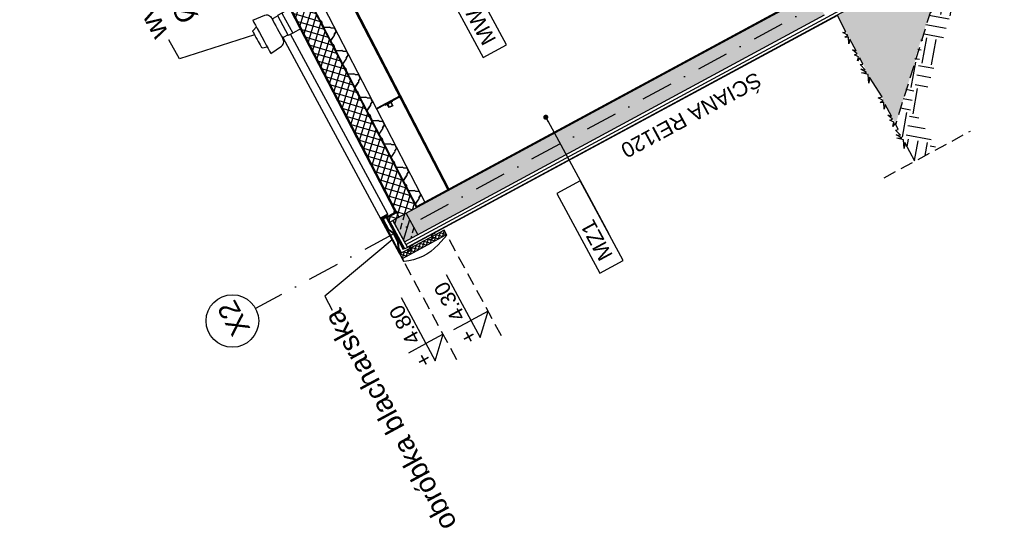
# Model space of a CAD drawing. Header units: millimetres. Extents: x -667476 to -405070, y -32043 to 330643.
# Tile 32 of 55: x -460222 to -450485, y 57050 to 62082. Entities that reach past the tile are written whole.
import ezdxf
from ezdxf.enums import TextEntityAlignment as Align

# ---------------------------------------------------------------- set-up
doc = ezdxf.new("R2010")
doc.units = ezdxf.units.MM
doc.header["$LTSCALE"] = 10
for name, pattern in [('B0301', [25, 12.5, -6.25, 0, -6.25]), ('DASHDOT', [25.4, 12.7, -6.35, 0, -6.35]), ('DASHED', [19.05, 12.7, -6.35]), ('DASHED2', [0.375, 0.25, -0.125])]:
    doc.linetypes.add(name, pattern=pattern)
for name, color, linetype in [('01 - UWAGI', 2, 'Continuous'), ('01-konstukcja', 7, 'Continuous'), ('01-tynk', 250, 'Continuous'), ('01-warstwy scian', 252, 'Continuous'), ('02-element ponizej', 250, 'Continuous'), ('02-element powyzej', 250, 'DASHED'), ('02-izolacja wodna', 3, 'DASHED2'), ('04 - hatch czarny', 250, 'Continuous'), ('04 - hatch sciany', 250, 'Continuous'), ('04-hatch czarny', 250, 'Continuous'), ('05 - grafika', 251, 'Continuous'), ('05 - osie', 1, 'DASHDOT'), ('05 - tekst', 1, 'Continuous'), ('05-grafika', 251, 'Continuous'), ('05-osie', 1, 'DASHDOT'), ('05-tekst', 1, 'Continuous'), ('05-wymiary PB', 3, 'Continuous'), ('06-elewacja cienka', 250, 'Continuous'), ('07-przekroj cienki', 250, 'Continuous')]:
    doc.layers.add(name, color=color, linetype=linetype)
doc.styles.add('1-100', font='arial.ttf', dxfattribs={"height": 200})
doc.styles.add('1-50', font='arial.ttf', dxfattribs={"height": 100})
doc.styles.get("Standard").update_dxf_attribs({"font": 'arial.ttf'})
doc.linetypes.add('BATTING', pattern='A,0.0001,-0.1,[134,ltypeshp.shx,S=0.1,R=0,X=-0.1,Y=0],-0.2,[134,ltypeshp.shx,S=0.1,R=180,X=0.1,Y=0],-0.1', length=0.4001)
doc.dimstyles.new('1-50', dxfattribs={"dimtxt": 100, "dimasz": 50, "dimexe": 100, "dimexo": 75, "dimgap": 30, "dimtad": 1, "dimdec": 0, "dimlfac": 0.1, "dimtxsty": 'Standard', "dimblk": 'ARCHTICK', "dimcen": 250, "dimdle": 30, "dimclre": 252, "dimadec": 0, "dimazin": 0, "dimtfac": 1, "dimtdec": 0, "dimtmove": 0, "dimatfit": 3, "dimfxl": 50, "dimfxlon": 1, "dimarcsym": 0})
pattern_1 = [(253.38891, (-485631.39, 22422.84), (60.84997, -18.15299), []), (343.38891, (-485631.39, 22422.84), (18.15299, 60.84997), [])]

# ---------------------------------------------------------------- blocks, each defined once
blk = doc.blocks.new('_ArchTick')
at = {"color": 0, "linetype": 'ByBlock', "const_width": 0.15}
blk.add_lwpolyline([(-0.5, -0.5), (0.5, 0.5)], dxfattribs=at)
blk = doc.blocks.new('wyw1')
at = {"layer": '06-elewacja cienka'}
for p, q in [((13218.3, -17690.6), (13203.4, -17736)), ((13222.2, -17685.3), (13218.3, -17690.6)), ((13228.5, -17683.3), (13222.2, -17685.3)), ((13231.5, -17683.3), (13228.5, -17683.3)), ((13240.2, -17683.3), (13231.5, -17683.3)), ((13254.1, -17683.3), (13240.2, -17683.3)), ((13272.2, -17683.3), (13254.1, -17683.3)), ((13293.3, -17683.3), (13272.2, -17683.3)), ((13315.9, -17683.3), (13293.3, -17683.3)), ((13338.5, -17683.3), (13315.9, -17683.3)), ((13359.6, -17683.3), (13338.5, -17683.3)), ((13377.6, -17683.3), (13359.6, -17683.3)), ((13391.5, -17683.3), (13377.6, -17683.3)), ((13400.3, -17683.3), (13391.5, -17683.3)), ((13403.2, -17683.3), (13400.3, -17683.3)), ((13403.2, -17683.3), (13409.5, -17685.3)), ((13409.5, -17685.3), (13413.4, -17690.6)), ((13413.4, -17690.6), (13428.4, -17736)), ((13134.8, -17736), (13128.4, -17736)), ((13128.4, -17736), (13142.3, -17865.2)), ((13153.5, -17736), (13134.8, -17736)), ((13183.3, -17736), (13153.5, -17736)), ((13222.1, -17736), (13183.3, -17736)), ((13267.4, -17736), (13222.1, -17736)), ((13315.9, -17736), (13267.4, -17736)), ((13364.4, -17736), (13315.9, -17736)), ((13409.6, -17736), (13364.4, -17736)), ((13448.5, -17736), (13409.6, -17736)), ((13478.3, -17736), (13448.5, -17736)), ((13497, -17736), (13478.3, -17736)), ((13503.4, -17736), (13489.5, -17865.2)), ((13503.4, -17736), (13497, -17736)), ((13142.3, -17865.2), (13145.1, -17877.1)), ((13145.1, -17877.1), (13150.7, -17887.9)), ((13150.7, -17887.9), (13158.9, -17897.1)), ((13158.9, -17897.1), (13169, -17904.1)), ((13169, -17904.1), (13180.6, -17908.5)), ((13180.6, -17908.5), (13192.9, -17910)), ((13197.1, -17910), (13192.9, -17910)), ((13209.4, -17910), (13197.1, -17910)), ((13198, -17910), (13205.6, -17913.1)), ((13205.6, -17913.1), (13208.7, -17920.5)), ((13228.9, -17910), (13209.4, -17910)), ((13254.4, -17910), (13228.9, -17910)), ((13284.1, -17910), (13254.4, -17910)), ((13315.9, -17910), (13284.1, -17910)), ((13347.7, -17910), (13315.9, -17910)), ((13377.4, -17910), (13347.7, -17910)), ((13402.8, -17910), (13377.4, -17910)), ((13422.4, -17910), (13402.8, -17910)), ((13434.7, -17910), (13422.4, -17910)), ((13426.2, -17913.1), (13423, -17920.5)), ((13433.7, -17910), (13426.2, -17913.1)), ((13438.9, -17910), (13434.7, -17910)), ((13451.2, -17908.5), (13438.9, -17910)), ((13462.7, -17904.1), (13451.2, -17908.5)), ((13472.9, -17897.1), (13462.7, -17904.1)), ((13481, -17887.9), (13472.9, -17897.1)), ((13486.7, -17877.1), (13481, -17887.9)), ((13489.5, -17865.2), (13486.7, -17877.1)), ((13428.4, -17973.3), (13203.4, -17973.3)), ((13203.4, -18023.3), (13203.4, -17973.3)), ((13208.7, -17973.3), (13208.7, -17920.5)), ((13423, -17973.3), (13423, -17920.5)), ((13428.4, -18023.3), (13428.4, -17973.3)), ((13428.4, -18023.3), (13203.4, -18023.3)), ((13203.4, -18120), (13203.4, -18023.3)), ((13428.4, -18115.5), (13428.4, -18023.3))]:
    blk.add_line(p, q, dxfattribs=at)
blk = doc.blocks.new('kota1')
at = {"layer": '05-grafika'}
for points in [[(0, 257), (0, 128.5)], [(345, 128.5), (-128.5, 128.5), (0, 0)], [(0, 0), (0, 128.5)]]:
    blk.add_lwpolyline(points, dxfattribs=at)
at = {"layer": '05-tekst', "style": '1-50', "flags": 12}
for tag, p in [('PLUS/MIUNUS', (-128.5, 143.8)), ('WYSOKOSC', (0, 143.8))]:
    blk.add_attdef(tag, p, '', height=100, dxfattribs=at)
blk = doc.blocks.new('ozn osi')
at = {"layer": '05-grafika'}
blk.add_circle((0, 160.3), 130, dxfattribs=at)
at = {"layer": '05-osie', "style": '1-50', "flags": 12}
blk.add_attdef('NUMER_OSI', (-60, 203.5), '', height=100, rotation=270, dxfattribs=at)
blk = doc.blocks.new('sciana1')
at = {"layer": '05-grafika'}
blk.add_lwpolyline([(595.5, 0), (0, 0), (0, -175.4), (595.5, -175.4)], close=True, dxfattribs=at)
at = {"layer": '05-tekst', "style": '1-50', "flags": 12}
blk.add_attdef('NAZWA_PRZEGRODY', (40.6, -133.4), '', height=100, dxfattribs=at)

msp = doc.modelspace()

# ---------------------------------------------------------------- hatches: boundary and pattern name
at = {"layer": '04 - hatch czarny', "linetype": 'Continuous'}
h = msp.add_hatch(dxfattribs=at)
h.set_pattern_fill('ANSI37', color=256, scale=20, angle=180, style=0)
h.set_pattern_definition(pattern_1)
h.paths.add_polyline_path([(-456296.9, 60222.2), (-456468.5, 60129.4), (-459868.6, 66692), (-459697.5, 66784.5)])
h = msp.add_hatch(dxfattribs=at)
h.set_pattern_fill('ANSI37', color=256, scale=20, angle=180, style=0)
h.set_pattern_definition(pattern_1)
h.paths.add_polyline_path([(-456530.6, 60095.8), (-456557, 60081.6), (-456561.4, 60079.2), (-456585.5, 60123.8), (-456557.7, 60138.8), (-456491.8, 60174.4), (-456468.5, 60129.4)])
at = {"layer": '04 - hatch czarny', "linetype": 'Continuous', "true_color": 0x000000}
h = msp.add_hatch(dxfattribs=at)
h.set_pattern_fill('ANSI33', color=18, scale=20, angle=180, style=0)
h.set_pattern_definition([(253.3889, (-485631.39, 22422.84), (121.69994, -36.306), []), (253.3889, (-485710.39, 22380.15), (121.69994, -36.306), [63.5, -31.75])])
h.paths.add_polyline_path([(-456416.8, 59884.5), (-456284.9, 59955.8), (-456399, 60167), (-456530.9, 60095.7)])
at = {"layer": '04 - hatch czarny', "linetype": 'Continuous'}
h = msp.add_hatch(dxfattribs=at)
h.set_pattern_fill('ANSI37', color=256, scale=10, style=0)
h.set_pattern_definition([(73.38891, (-485623.948, 22409.074), (-30.424985, 9.076496), []), (163.38891, (-485623.948, 22409.074), (-9.076496, -30.424985), [])])
h.paths.add_polyline_path([(-456023.8, 60000.3), (-456000, 59956.3), (-456438.1, 59719.6), (-456461.9, 59763.6)])
at = {"layer": '04 - hatch sciany'}
h = msp.add_hatch(color=256, dxfattribs=at)
h.dxf.hatch_style = 1
h.paths.add_polyline_path([(-459912.3, 66668.4), (-460026.5, 66879.7), (-460158.4, 66808.4), (-460044.2, 66597.1)])
h.paths.add_polyline_path([(-458547.3, 67406.1), (-458661.5, 67617.4), (-460026.5, 66879.7), (-459912.3, 66668.4)])
h.paths.add_polyline_path([(-456284.9, 59955.8), (-456399, 60167), (-456530.9, 60095.7), (-456416.8, 59884.5)])
h.paths.add_polyline_path([(-452262.8, 62129.6), (-452376.9, 62340.7), (-456399, 60167), (-456284.9, 59955.8)])
at = {"layer": '04-hatch czarny'}
h = msp.add_hatch(dxfattribs=at)
h.set_pattern_fill('EARTH', color=256, scale=40, angle=141.47625, style=0)
h.set_pattern_definition([(79.86515, (-354643.7, 75852.52), (-205.34145, 294.7319), [254, -254]), (79.86515, (-354737.45, 75869.28), (-205.34145, 294.7319), [254, -254]), (79.86515, (-354831.22, 75886.04), (-205.34145, 294.7319), [254, -254]), (169.86515, (-354856.88, 75922.88), (-294.7319, -205.34145), [254, -254]), (169.86515, (-354840.12, 76016.65), (-294.7319, -205.34145), [254, -254]), (169.86515, (-354823.36, 76110.4), (-294.7319, -205.34145), [254, -254])])
h.paths.add_polyline_path([(-451368.9, 60682.2), (-451153.7, 60798.5), (-451332.8, 61115.3), (-450940.4, 62374.9), (-451446.6, 63312.1), (-451911.1, 63446.8), (-453278.2, 65978.3), (-453139.4, 66443.8), (-453845.8, 67750.8), (-454305.3, 67895.6), (-454715.8, 68655.3), (-454568.3, 69087.6), (-455074.4, 70024.8), (-455733.5, 70192.1), (-456709.1, 71997.2), (-456885, 71902.1), (-455870.1, 70024.1), (-455211, 69856.8), (-454783.6, 69065.4), (-454941.9, 68627.3), (-454452.5, 67721.9), (-453982.3, 67582.8), (-453354.7, 66421.6), (-453493.6, 65956.1), (-452047.7, 63278.8), (-451583.2, 63144.1), (-451155.8, 62352.8), (-451368.6, 61695), (-451558.4, 61049)])
h = msp.add_hatch(dxfattribs=at)
h.set_pattern_fill('AR-CONC', color=256, angle=88, style=0)
h.set_pattern_definition([(256.3889, (-466939.1, 41575.62), (-170.28494, -66.6959), [19.05, -209.55]), (201.3889, (-466939.1, 41575.62), (116.4884, -155.484), [15.24, -167.6406]), (306.84035, (-466953.3, 41570.06), (-53.7965, -222.1799), [16.19, -178.0902]), (252.5731, (-466916.53, 41530.1), (-261.5182, -82.8228), [28.575, -314.325]), (303.0245, (-466938.32, 41523.2), (-102.6947, -327.1608), [24.285, -267.1356]), (197.5731, (-466916.53, 41530.1), (-102.6947, -327.1608), [22.86, -251.4597]), (227.3889, (-466944.93, 41530.2), (-181.2688, 24.22214), [19.05, -209.55]), (172.3889, (-466944.93, 41530.2), (26.5024, -192.4638), [15.24, -167.64]), (277.84035, (-466960.03, 41532.22), (-154.7664, -168.2417), [16.19, -178.0899]), (243.8889, (-466939.11, 41575.62), (34.81472, -77.11699), [0, -165.608, 0, -170.18, 0, -168.275]), (213.8889, (-466939.11, 41575.62), (-15.33047, -119.44033), [0, -97.028, 0, -161.798, 0, -64.135]), (173.8889, (-466888.37, 41600.79), (-124.00797, -55.13304), [0, -63.5, 0, -198.12, 0, -262.89]), (163.8889, (-466865.61, 41612.08), (-121.3927, -88.61475), [0, -82.55, 0, -131.572, 0, -186.69])])
h.paths.add_polyline_path([(-451583.2, 63144.1), (-452047.7, 63278.8), (-453494.4, 65955.7), (-453354.1, 66421.9), (-453981.7, 67583.2), (-454447.7, 67721.7), (-454942.8, 68633.8), (-454783.6, 69065.4), (-454919.1, 69105.9), (-455183, 68963.2), (-455292.3, 69165.3), (-455420.7, 69095.9), (-454455.5, 67310), (-454167.4, 67465.8), (-453587.3, 66392.5), (-453910.7, 66217.7), (-452889, 64411.2), (-453071.1, 64312.8), (-452089.2, 62496.2), (-451778.7, 62664), (-451888, 62866.4), (-451623.8, 63008.5)])
h.paths.add_polyline_path([(-456885, 71902.1), (-455870.1, 70024.1), (-455211, 69856.8), (-455251.9, 69721.7), (-455515.9, 69579), (-455434.9, 69429.2), (-455866, 69196.2), (-456288.5, 69996.6), (-456244.5, 70020.4), (-456220.8, 69976.4), (-456009.6, 70090.5), (-456129.3, 70312), (-456147.1, 70302.4), (-456983, 71849.2)])
h.paths.add_polyline_path([(-451559, 61048.7), (-451362.6, 61683.8), (-451368.6, 61695), (-451155.8, 62352.8), (-451291.3, 62393.2), (-451555.2, 62250.6), (-451636, 62400.1), (-452137.5, 62129.1), (-452051.5, 61962.6), (-452031.9, 61929.9), (-452013.5, 61888.7), (-451948.7, 61772.5), (-451912.2, 61703.8), (-451884.3, 61642.3), (-451819.1, 61514.4), (-451693.2, 61317.9), (-451664.1, 61242.1), (-451599.3, 61125.9), (-451562.8, 61057.2)])

# ---------------------------------------------------------------- linework, layer by layer
at = {"layer": '01-konstukcja'}
for p, q in [((-452376.9, 62340.7), (-456530.9, 60095.7)), ((-456416.8, 59884.5), (-452262.8, 62129.6)), ((-456416.8, 59884.5), (-456530.9, 60095.7)), ((-456284.9, 59955.8), (-456399, 60167))]:
    msp.add_line(p, q, dxfattribs=at)
for points in [[(-456685.4, 61206.9), (-456682.5, 61201.6), (-456463.4, 61320), (-456466.3, 61325.3)], [(-456531.8, 61276.3), (-456534.6, 61281.5), (-456609.4, 61241.1), (-456606.5, 61235.8)], [(-456567.7, 61211.4), (-456586.7, 61246.5), (-456551.5, 61265.5), (-456532.5, 61230.4)], [(-456552.8, 61261.5), (-456536.6, 61231.6), (-456566.5, 61215.4), (-456582.7, 61245.3)]]:
    msp.add_lwpolyline(points, close=True, dxfattribs=at)
at = {"layer": '01-tynk'}
for p, q in [((-451636, 62400.1), (-456388.3, 59831.7)), ((-452399.2, 62340), (-456295.8, 60234.1)), ((-452135.2, 62124.7), (-456385.9, 59827.3)), ((-452498.2, 61934.2), (-452495.8, 61929.8))]:
    msp.add_line(p, q, dxfattribs=at)
at = {"layer": '01-warstwy scian'}
for p, q in [((-459610.8, 66831.4), (-456210.7, 60268.8)), ((-459692.5, 66787.2), (-456292.6, 60224.5)), ((-455986.7, 60401.2), (-456952.9, 62266)), ((-456943.9, 62270.9), (-455977.7, 60406)), ((-457248.3, 62069.4), (-457266.7, 62104.9)), ((-457247.1, 62070.3), (-457265, 62104.8)), ((-457237, 62058.4), (-457248.3, 62069.4)), ((-457235.6, 62059.1), (-457247.1, 62070.3)), ((-457237, 62058.4), (-457234.5, 62042.7)), ((-457235.6, 62059.1), (-457233.1, 62043.2)), ((-457234.5, 62042.7), (-457216.1, 62007.2)), ((-457233.1, 62043.2), (-457215.2, 62008.7)), ((-457216.1, 62007.2), (-457157.2, 62006.6)), ((-457215.2, 62008.7), (-457156.8, 62008.1)), ((-457144.7, 62000.1), (-457157.2, 62006.6)), ((-457144.4, 62001.6), (-457156.8, 62008.1)), ((-457144.7, 62000.1), (-457109.2, 61999.7)), ((-457144.4, 62001.6), (-457108.2, 62001.2)), ((-457111.8, 61936.5), (-457113.7, 61922.5)), ((-457110.3, 61935.9), (-457112.2, 61922)), ((-457111.8, 61936.5), (-457091.6, 61965.8)), ((-457110.3, 61935.9), (-457089.8, 61965.7)), ((-457100.4, 61982.7), (-457109.2, 61999.7)), ((-457099, 61983.4), (-457108.2, 62001.2)), ((-457091.6, 61965.8), (-457100.4, 61982.7)), ((-457089.8, 61965.7), (-457099, 61983.4)), ((-457147.1, 61874), (-457113.7, 61922.5)), ((-457128.7, 61838.5), (-457147.1, 61874)), ((-457145.4, 61873.9), (-457112.2, 61922)), ((-457127.5, 61839.4), (-457145.4, 61873.9)), ((-457117.4, 61827.5), (-457128.7, 61838.5)), ((-457116, 61828.2), (-457127.5, 61839.4)), ((-457117.4, 61827.5), (-457114.9, 61811.9)), ((-457116, 61828.2), (-457113.5, 61812.4)), ((-457114.9, 61811.9), (-457096.5, 61776.4)), ((-457113.5, 61812.4), (-457095.6, 61777.9)), ((-457096.5, 61776.4), (-457037.6, 61775.7)), ((-457095.6, 61777.9), (-457037.2, 61777.2)), ((-457025.1, 61769.2), (-457037.6, 61775.7)), ((-457024.8, 61770.7), (-457037.2, 61777.2)), ((-457025.1, 61769.2), (-456989.6, 61768.8)), ((-457024.8, 61770.7), (-456988.6, 61770.3)), ((-456980.8, 61751.9), (-456989.6, 61768.8)), ((-456979.4, 61752.6), (-456988.6, 61770.3)), ((-456972, 61734.9), (-456980.8, 61751.9)), ((-456970.2, 61734.8), (-456979.4, 61752.6)), ((-457027.5, 61643.2), (-456994.1, 61691.7)), ((-457009.1, 61607.7), (-457027.5, 61643.2)), ((-457025.8, 61643.1), (-456992.6, 61691.1)), ((-457007.9, 61608.6), (-457025.8, 61643.1)), ((-456992.2, 61705.6), (-456994.1, 61691.7)), ((-456990.7, 61705.1), (-456992.6, 61691.1)), ((-456992.2, 61705.6), (-456972, 61734.9)), ((-456990.7, 61705.1), (-456970.2, 61734.8)), ((-456997.8, 61596.6), (-457009.1, 61607.7)), ((-456996.4, 61597.4), (-457007.9, 61608.6)), ((-456997.8, 61596.6), (-456995.3, 61581)), ((-456996.4, 61597.4), (-456993.9, 61581.5)), ((-456995.3, 61581), (-456976.9, 61545.5)), ((-456993.9, 61581.5), (-456976, 61547)), ((-456976.9, 61545.5), (-456918, 61544.9)), ((-456976, 61547), (-456917.6, 61546.4)), ((-456905.5, 61538.4), (-456918, 61544.9)), ((-456905.1, 61539.9), (-456917.6, 61546.4)), ((-456907.9, 61412.3), (-456874.4, 61460.8)), ((-456906.2, 61412.2), (-456873, 61460.3)), ((-456905.5, 61538.4), (-456869.9, 61538)), ((-456905.1, 61539.9), (-456869, 61539.5)), ((-456872.6, 61474.8), (-456874.4, 61460.8)), ((-456871.1, 61474.2), (-456873, 61460.3)), ((-456872.6, 61474.8), (-456852.4, 61504.1)), ((-456871.1, 61474.2), (-456850.6, 61503.9)), ((-456861.2, 61521), (-456869.9, 61538)), ((-456859.8, 61521.7), (-456869, 61539.5)), ((-456852.4, 61504.1), (-456861.2, 61521)), ((-456850.6, 61503.9), (-456859.8, 61521.7)), ((-456889.5, 61376.8), (-456907.9, 61412.3)), ((-456888.3, 61377.7), (-456906.2, 61412.2)), ((-456878.2, 61365.8), (-456889.5, 61376.8)), ((-456876.8, 61366.5), (-456888.3, 61377.7)), ((-456878.2, 61365.8), (-456875.7, 61350.2)), ((-456876.8, 61366.5), (-456874.3, 61350.6)), ((-456875.7, 61350.2), (-456857.3, 61314.7)), ((-456874.3, 61350.6), (-456856.4, 61316.1)), ((-456857.3, 61314.7), (-456798.4, 61314)), ((-456856.4, 61316.1), (-456798, 61315.5)), ((-456785.9, 61307.5), (-456798.4, 61314)), ((-456785.5, 61309), (-456798, 61315.5)), ((-456785.9, 61307.5), (-456750.3, 61307.1)), ((-456785.5, 61309), (-456749.4, 61308.6)), ((-456753, 61243.9), (-456732.8, 61273.2)), ((-456751.5, 61243.4), (-456731, 61273.1)), ((-456741.6, 61290.2), (-456750.3, 61307.1)), ((-456740.2, 61290.8), (-456749.4, 61308.6)), ((-456732.8, 61273.2), (-456741.6, 61290.2)), ((-456731, 61273.1), (-456740.2, 61290.8)), ((-456788.3, 61181.5), (-456754.8, 61230)), ((-456769.9, 61146), (-456788.3, 61181.5)), ((-456786.5, 61181.4), (-456753.4, 61229.4)), ((-456768.7, 61146.9), (-456786.5, 61181.4)), ((-456753, 61243.9), (-456754.8, 61230)), ((-456751.5, 61243.4), (-456753.4, 61229.4)), ((-456758.6, 61134.9), (-456769.9, 61146)), ((-456757.1, 61135.7), (-456768.7, 61146.9)), ((-456758.6, 61134.9), (-456756.1, 61119.3)), ((-456757.1, 61135.7), (-456754.6, 61119.8)), ((-456756.1, 61119.3), (-456737.7, 61083.8)), ((-456754.6, 61119.8), (-456736.8, 61085.3)), ((-456737.7, 61083.8), (-456678.8, 61083.1)), ((-456736.8, 61085.3), (-456678.4, 61084.6)), ((-456666.3, 61076.7), (-456678.8, 61083.1)), ((-456665.9, 61078.1), (-456678.4, 61084.6)), ((-456666.3, 61076.7), (-456630.7, 61076.3)), ((-456665.9, 61078.1), (-456629.8, 61077.7)), ((-456621.9, 61059.3), (-456630.7, 61076.3)), ((-456620.6, 61060), (-456629.8, 61077.7)), ((-456613.2, 61042.3), (-456621.9, 61059.3)), ((-456611.4, 61042.2), (-456620.6, 61060)), ((-456668.7, 60950.6), (-456635.2, 60999.1)), ((-456666.9, 60950.5), (-456633.8, 60998.6)), ((-456633.4, 61013.1), (-456635.2, 60999.1)), ((-456631.9, 61012.5), (-456633.8, 60998.6)), ((-456633.4, 61013.1), (-456613.2, 61042.3)), ((-456631.9, 61012.5), (-456611.4, 61042.2)), ((-456650.3, 60915.1), (-456668.7, 60950.6)), ((-456649.1, 60916), (-456666.9, 60950.5)), ((-456638.9, 60904.1), (-456650.3, 60915.1)), ((-456637.5, 60904.8), (-456649.1, 60916)), ((-456638.9, 60904.1), (-456636.5, 60888.5)), ((-456637.5, 60904.8), (-456635, 60888.9)), ((-456636.5, 60888.5), (-456618.1, 60852.9)), ((-456635, 60888.9), (-456617.2, 60854.4)), ((-456618.1, 60852.9), (-456559.2, 60852.3)), ((-456617.2, 60854.4), (-456558.8, 60853.8)), ((-456546.7, 60845.8), (-456559.2, 60852.3)), ((-456546.3, 60847.3), (-456558.8, 60853.8)), ((-456549.1, 60719.8), (-456515.6, 60768.3)), ((-456547.3, 60719.6), (-456514.2, 60767.7)), ((-456546.7, 60845.8), (-456511.1, 60845.4)), ((-456546.3, 60847.3), (-456510.2, 60846.9)), ((-456513.7, 60782.2), (-456515.6, 60768.3)), ((-456512.3, 60781.6), (-456514.2, 60767.7)), ((-456513.7, 60782.2), (-456493.6, 60811.5)), ((-456512.3, 60781.6), (-456491.8, 60811.4)), ((-456502.3, 60828.4), (-456511.1, 60845.4)), ((-456501, 60829.1), (-456510.2, 60846.9)), ((-456493.6, 60811.5), (-456502.3, 60828.4)), ((-456491.8, 60811.4), (-456501, 60829.1)), ((-456530.7, 60684.2), (-456549.1, 60719.8)), ((-456529.5, 60685.1), (-456547.3, 60719.6)), ((-456519.3, 60673.2), (-456530.7, 60684.2)), ((-456517.9, 60674), (-456529.5, 60685.1)), ((-456519.3, 60673.2), (-456516.9, 60657.6)), ((-456517.9, 60674), (-456515.4, 60658.1)), ((-456516.9, 60657.6), (-456498.5, 60622.1)), ((-456515.4, 60658.1), (-456497.6, 60623.6)), ((-456498.5, 60622.1), (-456439.6, 60621.4)), ((-456497.6, 60623.6), (-456439.2, 60622.9)), ((-456427.1, 60614.9), (-456439.6, 60621.4)), ((-456426.7, 60616.4), (-456439.2, 60622.9)), ((-456427.1, 60614.9), (-456391.5, 60614.5)), ((-456426.7, 60616.4), (-456390.6, 60616)), ((-456394.1, 60551.3), (-456373.9, 60580.6)), ((-456392.7, 60550.8), (-456372.2, 60580.5)), ((-456382.7, 60597.6), (-456391.5, 60614.5)), ((-456381.4, 60598.3), (-456390.6, 60616)), ((-456373.9, 60580.6), (-456382.7, 60597.6)), ((-456372.2, 60580.5), (-456381.4, 60598.3)), ((-456429.5, 60488.9), (-456396, 60537.4)), ((-456411.1, 60453.4), (-456429.5, 60488.9)), ((-456427.7, 60488.8), (-456394.6, 60536.9)), ((-456409.9, 60454.3), (-456427.7, 60488.8)), ((-456394.1, 60551.3), (-456396, 60537.4)), ((-456392.7, 60550.8), (-456394.6, 60536.9)), ((-456399.7, 60442.4), (-456411.1, 60453.4)), ((-456398.3, 60443.1), (-456409.9, 60454.3)), ((-456399.7, 60442.4), (-456397.3, 60426.8)), ((-456398.3, 60443.1), (-456395.8, 60427.2)), ((-456397.3, 60426.8), (-456378.9, 60391.2)), ((-456395.8, 60427.2), (-456378, 60392.7)), ((-456378.9, 60391.2), (-456319.9, 60390.6)), ((-456378, 60392.7), (-456319.6, 60392.1)), ((-456307.5, 60384.1), (-456319.9, 60390.6)), ((-456307.1, 60385.6), (-456319.6, 60392.1)), ((-456307.5, 60384.1), (-456271.9, 60383.7)), ((-456307.1, 60385.6), (-456271, 60385.2)), ((-456263.1, 60366.7), (-456271.9, 60383.7)), ((-456261.8, 60367.4), (-456271, 60385.2)), ((-456309.9, 60258), (-456276.4, 60306.6)), ((-456308.1, 60257.9), (-456275, 60306)), ((-456274.5, 60320.5), (-456276.4, 60306.6)), ((-456273.1, 60319.9), (-456275, 60306)), ((-456274.5, 60320.5), (-456254.3, 60349.8)), ((-456273.1, 60319.9), (-456252.6, 60349.7)), ((-456254.3, 60349.8), (-456263.1, 60366.7)), ((-456252.6, 60349.7), (-456261.8, 60367.4)), ((-456513.3, 60162.7), (-456503.3, 60196.6)), ((-456292.5, 60224.5), (-456309.9, 60258)), ((-456291.2, 60225.2), (-456308.1, 60257.9)), ((-456582.3, 60158.8), (-456652, 60121.2)), ((-456652, 60121.2), (-456463.4, 59763.8)), ((-456596.4, 60145.6), (-456645.3, 60119.1)), ((-456645.3, 60119.1), (-456458.6, 59765.3)), ((-456611.1, 60131.9), (-456638.4, 60117.1)), ((-456638.4, 60117.1), (-456577.6, 60004.6)), ((-456608.7, 60127.5), (-456631.6, 60115.1)), ((-456631.6, 60115.1), (-456573.7, 60008)), ((-456614.5, 60116.1), (-456596.4, 60145.6)), ((-456614.5, 60116.1), (-456610.3, 60113.4)), ((-456608.7, 60127.5), (-456611.1, 60131.9)), ((-456610.3, 60113.4), (-456582.3, 60158.8)), ((-456425.5, 59805.9), (-456599.1, 60127.1)), ((-456522.4, 60168.5), (-456598.7, 60127.2)), ((-456518, 60165.9), (-456592.3, 60125.8)), ((-456421.1, 59808.3), (-456592.3, 60125)), ((-456585.5, 60123.8), (-456491.8, 60174.4)), ((-456416.7, 59810.7), (-456585.5, 60123)), ((-456557.3, 60081.4), (-456561.7, 60079)), ((-456577.6, 60004.6), (-456531.8, 59972.5)), ((-456573.7, 60008), (-456528, 59975.9)), ((-456023.8, 60000.3), (-456461.9, 59763.6)), ((-456531.8, 59972.5), (-456484.3, 59884.5)), ((-456528, 59975.9), (-456479.3, 59885.9)), ((-456479.3, 59885.9), (-456477.5, 59830)), ((-456438, 59719.6), (-456000, 59956.3)), ((-456169.1, 59903.6), (-456135.8, 59921.6)), ((-456130, 59920.2), (-456167.1, 59900.1)), ((-456135.8, 59921.6), (-456153, 59953.2)), ((-456113.9, 59969.8), (-456147.1, 59951.9)), ((-456147.1, 59951.9), (-456130, 59920.2)), ((-456115.8, 59973.3), (-456113.9, 59969.8)), ((-455996.6, 59950.1), (-456085.3, 59853.5)), ((-456484.3, 59884.5), (-456482.5, 59828.7)), ((-456482.5, 59828.7), (-456450.6, 59769.7)), ((-456477.5, 59830), (-456446.2, 59772)), ((-456385.5, 59786.7), (-456352.3, 59804.6)), ((-456346.4, 59803.2), (-456383.6, 59783.1)), ((-456352.3, 59804.6), (-456369.4, 59836.3)), ((-456330.3, 59852.9), (-456363.5, 59834.9)), ((-456363.5, 59834.9), (-456346.4, 59803.2)), ((-456330.3, 59852.9), (-456332.2, 59856.4)), ((-456156.5, 59789.7), (-456196.3, 59762.9)), ((-456119.4, 59819.9), (-456156.5, 59789.7)), ((-456085.3, 59853.5), (-456119.4, 59819.9)), ((-456466, 59767), (-456425, 59691.2)), ((-456438.1, 59719.6), (-456461.9, 59763.6)), ((-456438, 59719.6), (-456432.4, 59709.2)), ((-456431.8, 59709.3), (-456437.5, 59719.9)), ((-456431.8, 59709.3), (-456432.4, 59709.2)), ((-456422.1, 59691.3), (-456431.8, 59709.3)), ((-456426, 59697.1), (-456423.3, 59692.1)), ((-456422.1, 59691.3), (-456421, 59689.3)), ((-456374.4, 59695.4), (-456421, 59689.3)), ((-456383.6, 59783.1), (-456385.5, 59786.7)), ((-456327.7, 59706), (-456374.4, 59695.4)), ((-456282.2, 59720.9), (-456327.7, 59706)), ((-456238.3, 59739.9), (-456282.2, 59720.9)), ((-456196.3, 59762.9), (-456238.3, 59739.9))]:
    msp.add_line(p, q, dxfattribs=at)
for points in [[(-456296.9, 60222.2), (-459697.5, 66784.5)], [(-456468.5, 60129.4), (-459868.6, 66692)], [(-456522.4, 60168.5), (-456514, 60195.5), (-459647.3, 66243.3)], [(-456518, 60165.9), (-456508.6, 60196), (-459642.9, 66245.6)], [(-455996.6, 59950.1), (-456023.8, 60000.3)]]:
    msp.add_lwpolyline(points, dxfattribs=at)
at = {"layer": '01-warstwy scian', "linetype": 'BATTING', "ltscale": 7}
msp.add_lwpolyline([(-456402.6, 59858.1), (-451650.3, 62426.5)], dxfattribs=at)
at = {"layer": '01-warstwy scian', "flags": 128}
msp.add_lwpolyline([(-451368.9, 60682.2), (-451469.6, 60867.8), (-451473.9, 60806.6), (-451482.8, 60892.1), (-451546.7, 60908.7), (-451497.3, 60911.8), (-451554, 60944), (-451512.1, 60939.2), (-451559.4, 60990.3), (-451534.8, 60995.7), (-451562.8, 61057.2), (-451586.8, 61026.5), (-451578.1, 61068.5), (-451617.4, 61086.6), (-451589.9, 61097.6), (-451638.3, 61136.2), (-451599.3, 61125.9), (-451664.1, 61242.1), (-451673.5, 61197.8), (-451677.1, 61262.6), (-451711.9, 61261.5), (-451682.4, 61283.3), (-451732.2, 61309.5), (-451693.2, 61317.9), (-451819.1, 61514.4), (-451823.3, 61453.2), (-451832.2, 61538.7), (-451896.2, 61555.3), (-451846.8, 61558.4), (-451903.5, 61590.6), (-451861.6, 61585.7), (-451908.8, 61636.8), (-451884.3, 61642.3), (-451912.2, 61703.8), (-451936.3, 61673.1), (-451927.6, 61715.1), (-451966.8, 61733.2), (-451939.3, 61744.1), (-451987.7, 61782.8), (-451948.7, 61772.5), (-452013.5, 61888.7), (-452022.9, 61844.4), (-452026.6, 61909.2), (-452061.3, 61908.1), (-452031.9, 61929.9), (-452081.7, 61956), (-452051.5, 61962.6), (-452137.5, 62129.1)], dxfattribs=at)
msp.add_lwpolyline([(-456412.3, 59813.1), (-456557.3, 60081.4), (-456530.9, 60095.7), (-456385.9, 59827.3)], close=True, dxfattribs=at)
at = {"layer": '01-warstwy scian'}
msp.add_arc((-456424.2, 59691.6), 1, 208.38891, 28.38891, dxfattribs=at)
at = {"layer": '02-element ponizej', "linetype": 'DASHED'}
msp.add_lwpolyline([(-451155.8, 62352.8), (-451559, 61048.7)], dxfattribs=at)
at = {"layer": '02-element powyzej'}
for p, q in [((-451672.3, 60518.2), (-450820.2, 60978.7)), ((-455458.4, 58954.2), (-456000, 59956.3)), ((-455898.3, 58716.5), (-456440.9, 59720.5))]:
    msp.add_line(p, q, dxfattribs=at)
at = {"layer": '02-izolacja wodna', "ltscale": 15, "const_width": 5}
for points in [[(-460219.8, 66831.9), (-460054.6, 66526.2), (-459915.8, 66601.1), (-459853, 66563.2), (-459637.9, 66231.1), (-456511.3, 60195.7), (-456520.2, 60166.5), (-456595.2, 60126), (-456423, 59807.3)], [(-460215.4, 66834.2), (-460052.6, 66532.9), (-459915.7, 66606.9), (-459849.3, 66566.8), (-459633.5, 66233.5), (-456505.9, 60196.2), (-456516, 60163.1), (-456588.4, 60124), (-456418.6, 59809.7)], [(-456294.7, 60223.3), (-459695.3, 66785.7)]]:
    msp.add_lwpolyline(points, dxfattribs=at)
at = {"layer": '05-osie', "linetype": 'B0301', "ltscale": 2.5}
msp.add_line((-450484.8, 63226.9), (-457890.1, 59224.7), dxfattribs=at)
at = {"layer": '06-elewacja cienka'}
for p, q in [((-456582.3, 60158.8), (-457543.6, 61937.6)), ((-456465.6, 59768.4), (-457618.2, 61901.1))]:
    msp.add_line(p, q, dxfattribs=at)
at = {"layer": '07-przekroj cienki'}
for p, q in [((-456167.1, 59900.1), (-456169.1, 59903.6)), ((-456153, 59953.2), (-456115.8, 59973.3)), ((-456369.4, 59836.3), (-456332.2, 59856.4))]:
    msp.add_line(p, q, dxfattribs=at)

# ---------------------------------------------------------------- block references
at = {"layer": '01 - UWAGI', "rotation": 118.3889074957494}
msp.add_blockref('wyw1', (-467100.3, 41764.5), dxfattribs=at)
at = {"layer": '05 - osie'}
ref = msp.add_blockref('ozn osi', (-457836.8, 59253.5), dxfattribs=dict(at, xscale=1.999999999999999, yscale=1.999999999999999, zscale=1.999999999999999, rotation=118.3889074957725))
ref.add_attrib('NUMER_OSI', 'X2', dxfattribs={"height": 200, "rotation": 118.38891, "style": '1-50'}).set_placement((-458019, 59175), align=Align.CENTER)
at = {"layer": '05-tekst'}
ref = msp.add_blockref('sciana1', (-455638.3, 61708.3), dxfattribs=dict(at, xscale=1.5, yscale=1.5, zscale=1.5, rotation=118.3889074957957))
ref.add_attrib('NAZWA_PRZEGRODY', 'MW1', (-455505.5, 61883.6), dxfattribs={"height": 150, "rotation": 118.38891, "style": '1-100'})
ref = msp.add_blockref('sciana1', (-454485.3, 59574.9), dxfattribs=dict(at, xscale=1.5, yscale=1.5, zscale=1.5, rotation=118.3889074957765))
ref.add_attrib('NAZWA_PRZEGRODY', 'MZ1', (-454352.5, 59750.1), dxfattribs={"height": 150, "rotation": 118.38891, "style": '1-100'})
at = {"layer": '05-wymiary PB'}
ref = msp.add_blockref('kota1', (-455590.5, 59198.6), dxfattribs=dict(at, xscale=1.5, yscale=1.5, zscale=1.5, rotation=118.3889074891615))
ref.add_attrib('PLUS/MIUNUS', '+', (-455688.7, 58926.5), dxfattribs={"layer": '05-tekst', "height": 150, "rotation": 118.38891, "style": '1-50'})
ref.add_attrib('WYSOKOSC', ' 4.30', (-455780.2, 59096.1), dxfattribs={"layer": '05-tekst', "height": 150, "rotation": 118.38891, "style": '1-50'})
ref = msp.add_blockref('kota1', (-456034.9, 58969.3), dxfattribs=dict(at, xscale=1.5, yscale=1.5, zscale=1.5, rotation=118.3889074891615))
ref.add_attrib('PLUS/MIUNUS', '+', (-456133.1, 58697.2), dxfattribs={"layer": '05-tekst', "height": 150, "rotation": 118.38891, "style": '1-50'})
ref.add_attrib('WYSOKOSC', ' 4.80', (-456224.6, 58866.7), dxfattribs={"layer": '05-tekst', "height": 150, "rotation": 118.38891, "style": '1-50'})

# ---------------------------------------------------------------- texts
at = {"layer": '05 - tekst', "insert": (-452869.4, 61436.7), "char_height": 150, "width": 3076.727, "attachment_point": 1, "rotation": 208.38891, "style": '1-100'}
msp.add_mtext('ŚCIANA REI120', dxfattribs=at)
at = {"layer": '05-tekst', "char_height": 200, "attachment_point": 1, "rotation": 118.38891, "style": '1-100'}
for s, width, heights, insert in [('{\\fArial|b0|i0|c238|p38;wywietrzak WLO %%C160}', 2187.357, [0], (-458923.4, 61859.6)), ('obróbka blacharska', 2764.741, [478.9], (-456067.9, 57000.7))]:
    msp.add_mtext_dynamic_manual_height_columns(s, width=width, gutter_width=500, heights=heights, dxfattribs=dict(at, insert=insert))

# ---------------------------------------------------------------- leaders
at = {"layer": '05 - grafika'}
msp.add_leader([(-455019.5, 61116.7), (-454595.1, 60331.5), (-454395.3, 59961.9)], dimstyle='1-50', override={"dimgap": 100, "dimtad": 0, "dimldrblk": 'Dot'}, dxfattribs=at)
at = {"layer": '05-grafika'}
for points in [[(-457899.7, 61932.9), (-458643.5, 61693), (-458746.1, 61883)], [(-456538.7, 59903.8), (-457205.9, 59344.9), (-457131.6, 59207.5)]]:
    msp.add_leader(points, dimstyle='1-50', override={"dimasz": 5, "dimldrblk": 'Dot'}, dxfattribs=at)

doc.saveas('drawing.dxf')
